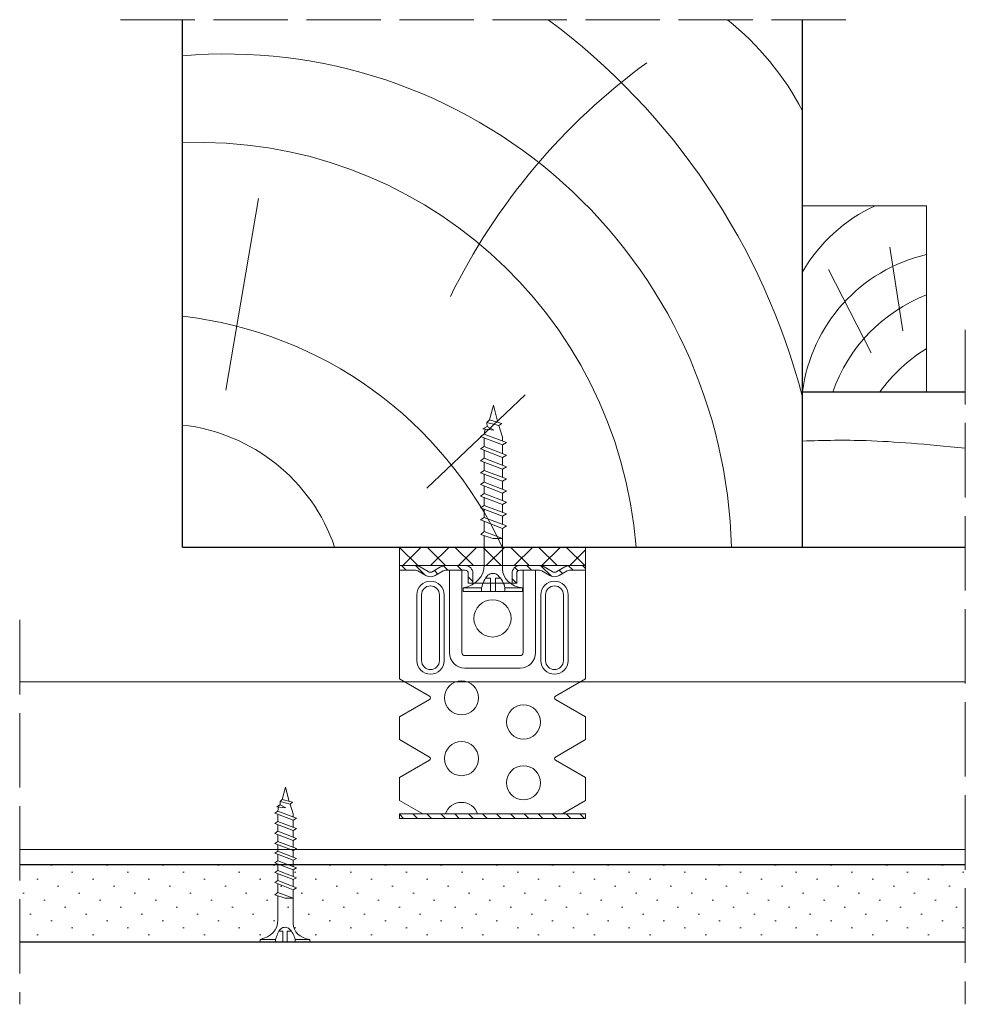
# Model space of a CAD drawing. Header units: millimetres. Extents: x 43 to 2655, y 898 to 1858.
# Tile 5 of 10: x 1045 to 1198, y 1683 to 1841. Entities that reach past the tile are written whole.
import ezdxf

# ---------------------------------------------------------------- set-up
doc = ezdxf.new("R2010")
doc.units = ezdxf.units.MM
doc.linetypes.add('ACAD_ISO02W100', pattern=[15, 12, -3])
for name, color, linetype, lineweight in [('_RIGIPS AKCESORIA', 7, 'Continuous', 18), ('_RIGIPS G-K', 7, 'Continuous', 25), ('_RIGIPS PROFIL', 7, 'Continuous', 18), ('KRESKOWANIE', 7, 'Continuous', 9), ('PRZERYWANA', 7, 'ACAD_ISO02W100', 9)]:
    doc.layers.add(name, color=color, linetype=linetype, lineweight=lineweight)

# ---------------------------------------------------------------- blocks, each defined once
blk = doc.blocks.new('drew kres')
at = {"layer": 'KRESKOWANIE'}
for p, q in [((2017.14, 418.87), (2001.31, 403.8)), ((2049.56, 403.04), (2044.28, 372.15))]:
    blk.add_line(p, q, dxfattribs=at)
for centre, radius, start, end in [((2049.6, 430.44), 81.58, 181.4719, 274.904), ((2053.93, 433.85), 70.73, 184.4672, 272.1435), ((2063.95, 455.7), 64.99, 204.8961, 263.4825), ((2059.82, 437.89), 29.39, 198.9536, 263.6559), ((2063.5, 432.03), 110.49, 194.5935, 233.3849), ((1921.56, 433.01), 102.26, 306.0245, 333.8719), ((1998.29, 380.05), 47.17, 207.8359, 231.0916)]:
    blk.add_arc(centre, radius, start, end, dxfattribs=at)
blk = doc.blocks.new('łata')
blk.add_lwpolyline([(214.66, 1814.9), (234.66, 1814.9), (234.66, 1844.9), (214.66, 1844.9), (214.66, 1814.9)])
at = {"layer": 'KRESKOWANIE'}
for p, q in [((230.83, 1824.77), (228.73, 1838.23)), ((225.74, 1821.18), (218.85, 1834.64))]:
    blk.add_line(p, q, dxfattribs=at)
for centre, start, end in [((237.21, 1821.23), 114.5926, 149.9704), ((240.5, 1811.66), 102.9512, 172.8371), ((244.09, 1806.27), 111.2258, 160.6453), ((248.28, 1799.69), 121.5305, 144.262)]:
    blk.add_arc(centre, 26.04, start, end, dxfattribs=at)
blk = doc.blocks.new('ES60 zagiety')
at = {"layer": '_RIGIPS AKCESORIA'}
h = blk.add_hatch(dxfattribs=at)
h.set_pattern_fill('ANSI31', color=256, scale=0.5, style=0)
h.paths.add_polyline_path([(484.4, 147.75, -0.133214), (484.77, 147.85), (487.37, 147.85), (487.37, 148.6), (484.77, 148.6, 0.133214), (484.02, 148.4), (482.75, 147.66, -0.271242), (481.99, 147.66), (480.73, 148.4, 0.133214), (479.97, 148.6), (477.02, 148.6), (476.77, 148.6, 0.414214), (475.52, 147.35), (475.52, 145.8), (476.27, 145.8), (476.27, 147.35, -0.414214), (476.77, 147.85), (479.97, 147.85, -0.133214), (480.35, 147.75), (481.61, 147.01, 0.271242), (483.13, 147.01)])
h.paths.add_polyline_path([(467.97, 148.6), (464.77, 148.6, 0.133214), (464.02, 148.4), (462.75, 147.66, -0.271242), (461.99, 147.66), (460.73, 148.4, 0.133214), (459.97, 148.6), (457.37, 148.6), (457.37, 147.85), (459.97, 147.85, -0.133214), (460.35, 147.75), (461.61, 147.01, 0.271242), (463.13, 147.01), (464.4, 147.75, -0.133214), (464.77, 147.85), (467.97, 147.85, -0.414214), (468.47, 147.35), (468.47, 145.8), (469.22, 145.8), (469.22, 147.35, 0.414214)])
h = blk.add_hatch(dxfattribs=at)
h.set_pattern_fill('ANSI31', color=256, scale=0.5, style=0)
h.paths.add_polyline_path([(487.37, 108.6), (457.37, 108.6), (457.37, 107.85), (487.37, 107.85)])
at = {"layer": '_RIGIPS AKCESORIA', "linetype": 'Continuous'}
for p, q in [((457.37, 148.6), (487.37, 148.6)), ((457.37, 147.85), (457.37, 148.6)), ((459.97, 147.85), (457.37, 147.85)), ((457.37, 130.36), (457.37, 147.85)), ((461.61, 147.01), (460.35, 147.75)), ((461.99, 147.66), (460.73, 148.4)), ((464.02, 148.4), (462.75, 147.66)), ((463.13, 147.01), (464.4, 147.75)), ((467.97, 147.85), (464.77, 147.85)), ((465.42, 134.6), (465.42, 147.85)), ((467.42, 147.85), (467.42, 134.6)), ((476.77, 147.85), (479.97, 147.85)), ((487.37, 148.6), (477.02, 148.6)), ((477.32, 147.85), (477.32, 134.6)), ((479.32, 134.6), (479.32, 147.85)), ((481.61, 147.01), (480.35, 147.75)), ((480.73, 148.4), (481.99, 147.66)), ((482.75, 147.66), (484.02, 148.4)), ((483.13, 147.01), (484.4, 147.75)), ((484.77, 147.85), (487.37, 147.85)), ((487.37, 147.85), (487.37, 148.6)), ((487.37, 130.36), (487.37, 147.85)), ((468.47, 145.8), (468.47, 147.35)), ((469.22, 147.35), (469.22, 145.8)), ((475.52, 147.35), (475.52, 145.8)), ((476.27, 145.8), (476.27, 147.35)), ((476.27, 145.8), (468.47, 145.8)), ((475.52, 145.8), (476.27, 145.8)), ((460.17, 143.9), (460.17, 133.3)), ((460.92, 133.3), (460.92, 143.9)), ((463.82, 143.9), (463.82, 133.3)), ((464.57, 143.9), (464.57, 133.3)), ((480.17, 143.9), (480.17, 133.3)), ((480.92, 143.9), (480.92, 133.3)), ((483.82, 133.3), (483.82, 143.9)), ((484.57, 143.9), (484.57, 133.3)), ((476.82, 134.1), (467.92, 134.1)), ((467.92, 132.1), (476.82, 132.1)), ((457.37, 130.36), (462.22, 127.56)), ((487.37, 130.36), (482.52, 127.56)), ((457.37, 124.24), (462.22, 127.04)), ((487.37, 124.24), (482.52, 127.04)), ((457.37, 120.56), (457.37, 124.24)), ((487.37, 120.56), (487.37, 124.24)), ((457.37, 120.56), (462.22, 117.76)), ((487.37, 120.56), (482.52, 117.76)), ((457.37, 114.44), (462.22, 117.24)), ((487.37, 114.44), (482.52, 117.24)), ((457.37, 110.76), (457.37, 114.44)), ((487.37, 110.76), (487.37, 114.44)), ((457.37, 110.76), (461.11, 108.6)), ((487.37, 110.76), (483.63, 108.6))]:
    blk.add_line(p, q, dxfattribs=at)
at = {"layer": '_RIGIPS AKCESORIA'}
for p, q in [((457.37, 108.6), (487.37, 108.6)), ((457.37, 108.6), (457.37, 107.85)), ((487.37, 108.6), (487.37, 107.85)), ((457.37, 107.85), (487.37, 107.85))]:
    blk.add_line(p, q, dxfattribs=at)
at = {"layer": '_RIGIPS AKCESORIA', "linetype": 'Continuous', "extrusion": (0, 0, -1)}
for centre, radius in [((-472.37, 140.1), 3), ((-477.37, 127.3), 2.75), ((-477.37, 117.5), 2.75)]:
    blk.add_circle(centre, radius, dxfattribs=at)
at = {"layer": '_RIGIPS AKCESORIA', "linetype": 'Continuous'}
for centre in [(467.37, 123.4), (467.37, 113.6)]:
    blk.add_circle(centre, 2.75, dxfattribs=at)
for centre, radius, start, end in [((459.97, 147.1), 1.5, 59.6482, 90), ((459.97, 147.1), 0.75, 59.6482, 90), ((464.77, 147.1), 1.5, 90, 120.3518), ((467.97, 147.35), 1.25, 0, 90), ((467.97, 147.35), 0.5, 0, 90), ((476.77, 147.35), 1.25, 90, 180), ((479.97, 147.1), 0.75, 59.6482, 90), ((482.37, 148.3), 0.75, 239.6482, 300.3518), ((462.37, 143.9), 2.2, 0, 180), ((482.37, 148.3), 1.5, 239.6482, 300.3518), ((482.37, 143.9), 1.45, 0, 180), ((467.92, 134.6), 0.5, 180, 270), ((476.82, 134.6), 2.5, 270, 360), ((462.37, 133.3), 2.2, 180, 360), ((482.37, 133.3), 1.45, 180, 0), ((462.07, 127.3), 0.3, 300, 60), ((462.07, 117.5), 0.3, 300, 60)]:
    blk.add_arc(centre, radius, start, end, dxfattribs=at)
at = {"layer": '_RIGIPS AKCESORIA', "linetype": 'Continuous', "extrusion": (0, 0, -1)}
for centre, radius, start, end in [((-462.37, 148.3), 0.75, 239.6482, 300.3518), ((-464.77, 147.1), 0.75, 59.6482, 90), ((-476.77, 147.35), 0.5, 0, 90), ((-479.97, 147.1), 1.5, 90, 120.3518), ((-484.77, 147.1), 1.5, 59.6482, 90), ((-484.77, 147.1), 0.75, 59.6482, 90), ((-462.37, 148.3), 1.5, 239.6482, 300.3518), ((-482.37, 143.9), 2.2, 0, 180), ((-462.37, 143.9), 1.45, 0, 180), ((-467.92, 134.6), 2.5, 270, 360), ((-467.92, 134.6), 0.5, 270, 360), ((-476.82, 134.6), 0.5, 180, 270), ((-462.37, 133.3), 1.45, 180, 0), ((-482.37, 133.3), 2.2, 180, 360), ((-482.67, 127.3), 0.3, 300, 60), ((-482.67, 117.5), 0.3, 300, 60), ((-477.37, 107.7), 2.75, 19.1033, 160.8967)]:
    blk.add_arc(centre, radius, start, end, dxfattribs=at)
blk = doc.blocks.new('TN 25')
at = {"layer": '_RIGIPS AKCESORIA'}
for p, q in [((0, -0.84), (0, 7.16)), ((0, 7.16), (0.46, 7.16)), ((0.46, 7.16), (0.46, 4.78)), ((0.46, 4.78), (0, 4.78)), ((1.77, 3.5), (1.77, 4.2)), ((3.02, 4.46), (8.47, 4.46)), ((7.12, 4.46), (7.12, 3.18)), ((8.03, 2.01), (7.12, 4.46)), ((8.47, 4.46), (8.79, 5)), ((9.61, 1.51), (8.47, 4.46)), ((8.79, 5), (9.93, 2.01)), ((9, 4.46), (10.1, 4.46)), ((10.1, 4.46), (10.41, 5)), ((11.23, 1.51), (10.1, 4.46)), ((10.41, 5), (11.56, 2.01)), ((10.62, 4.46), (11.67, 4.46)), ((11.67, 4.46), (11.99, 5)), ((12.81, 1.51), (11.67, 4.46)), ((11.99, 5), (13.14, 2.01)), ((12.2, 4.46), (13.21, 4.46)), ((13.21, 4.46), (13.52, 5)), ((14.34, 1.51), (13.21, 4.46)), ((13.52, 5), (14.67, 2.01)), ((13.73, 4.46), (14.8, 4.46)), ((14.8, 4.46), (15.12, 5)), ((15.94, 1.51), (14.8, 4.46)), ((15.12, 5), (16.26, 2.01)), ((15.33, 4.46), (16.42, 4.46)), ((16.42, 4.46), (16.73, 5)), ((17.55, 1.51), (16.42, 4.46)), ((16.73, 5), (17.88, 2.01)), ((16.94, 4.46), (17.99, 4.46)), ((17.99, 4.46), (18.31, 5)), ((19.13, 1.51), (17.99, 4.46)), ((18.31, 5), (19.45, 2.01)), ((18.52, 4.46), (19.68, 4.46)), ((19.68, 4.46), (20, 5)), ((20.82, 1.51), (19.68, 4.46)), ((20, 5), (21.14, 2.01)), ((20.21, 4.46), (20.7, 4.46)), ((20.7, 4.46), (22.28, 3.98)), ((22.28, 3.98), (22.56, 4.37)), ((22.7, 2.36), (22.28, 3.98)), ((22.56, 4.37), (23.03, 2.71)), ((0, 3.5), (1.77, 3.5)), ((0, 2.83), (1.77, 2.83)), ((1.77, 2.83), (1.77, 2.18)), ((7.12, 3.18), (7.65, 1.53)), ((21.85, 1.83), (21.67, 3.28)), ((21.67, 3.28), (22.14, 2.4)), ((23.03, 2.71), (22.7, 2.36)), ((22.71, 3.85), (25, 3.24)), ((25, 3.24), (23.03, 2.71)), ((0.46, 1.64), (0, 1.64)), ((0.46, -0.84), (0.46, 1.64)), ((7.49, 2.01), (3.55, 2.01)), ((7.65, 1.53), (8.03, 2.01)), ((9.41, 2.01), (8.03, 2.01)), ((9.93, 2.01), (9.61, 1.51)), ((11.04, 2.01), (9.93, 2.01)), ((11.56, 2.01), (11.23, 1.51)), ((12.61, 2.01), (11.56, 2.01)), ((13.14, 2.01), (12.81, 1.51)), ((14.15, 2.01), (13.14, 2.01)), ((14.67, 2.01), (14.34, 1.51)), ((15.74, 2.01), (14.67, 2.01)), ((16.26, 2.01), (15.94, 1.51)), ((17.36, 2.01), (16.26, 2.01)), ((17.88, 2.01), (17.55, 1.51)), ((18.93, 2.01), (17.88, 2.01)), ((19.45, 2.01), (19.13, 1.51)), ((19.45, 2.01), (20.62, 2.01)), ((21.14, 2.01), (20.82, 1.51)), ((21.14, 2.01), (21.81, 2.12)), ((22.14, 2.4), (21.85, 1.83)), ((22.7, 2.36), (22.14, 2.4)), ((0, -0.84), (0.46, -0.84))]:
    blk.add_line(p, q, dxfattribs=at)
for centre, major_axis, ratio, start_param, end_param in [((3.09, 7.67), (0.17, 3.2), 0.826134, 1.773653, 3.180586), ((-0.04, 0.9), (0, 3.93), 0.848176, -0.720942, -0.151112), ((1.66, 3.18), (0, 0.895), 0.848176, -1.552777, -0.720942), ((1.66, 3.18), (0, 0.895), 0.848176, 3.862535, 4.730408), ((3.37, -1.57), (0.28, 3.57), 0.832181, 0.035984, 1.430787), ((-2.73, 15.91), (0, 14.76), 0.848176, 3.399396, 3.475072), ((0.59, 4.62), (0, 2.81), 0.848176, 3.475072, 3.862535)]:
    blk.add_ellipse(centre, major_axis=major_axis, ratio=ratio, start_param=start_param, end_param=end_param, dxfattribs=at)

msp = doc.modelspace()

# ---------------------------------------------------------------- hatches: boundary and pattern name
at = {"layer": 'KRESKOWANIE'}
h = msp.add_hatch(dxfattribs=at)
h.set_pattern_fill('ANSI37', color=256, angle=270, style=0)
h.set_pattern_definition([(225, (3490.205, 432.291), (-2.245064, 2.245064), []), (135, (3490.205, 432.291), (2.245064, 2.245064), [])])
h.paths.add_polyline_path([(1106.46, 1756.42), (1136.46, 1756.42), (1136.46, 1753.42), (1106.46, 1753.42)])
h = msp.add_hatch(dxfattribs=at)
h.set_pattern_fill('DOTS', color=256, scale=2, angle=225, style=0)
h.set_pattern_definition([(225, (1002.0544, -2e-13), (1.122532, -3.367596), [0, -3.175])])
h.paths.add_polyline_path([(1197.7, 1705.22), (1045.22, 1705.22), (1045.22, 1692.72), (1197.7, 1692.72)])

# ---------------------------------------------------------------- linework, layer by layer
for p, q in [((1071.46, 1756.42), (1071.46, 1841.42)), ((1171.46, 1756.42), (1171.46, 1841.42)), ((1171.46, 1781.42), (1197.7, 1781.42)), ((1071.46, 1756.42), (1197.7, 1756.42)), ((1171.46, 1756.42), (1197.7, 1756.42))]:
    msp.add_line(p, q)
at = {"layer": '_RIGIPS G-K'}
for p, q in [((1197.7, 1705.22), (1045.22, 1705.22)), ((1197.7, 1692.72), (1045.22, 1692.72))]:
    msp.add_line(p, q, dxfattribs=at)
at = {"layer": '_RIGIPS PROFIL'}
for p, q in [((1045.22, 1734.67), (1197.7, 1734.67)), ((1045.22, 1707.67), (1197.7, 1707.67))]:
    msp.add_line(p, q, dxfattribs=at)
at = {"layer": 'KRESKOWANIE'}
for p, q in [((1106.46, 1753.42), (1106.46, 1756.42)), ((1136.46, 1753.42), (1136.46, 1756.42))]:
    msp.add_line(p, q, dxfattribs=at)
msp.add_open_spline([(1197.7, 1772.35), (1191.17, 1772.99), (1183.04, 1773.73), (1174.88, 1773.64), (1171.46, 1773.49)], degree=3, knots=[44.764065, 44.764065, 44.764065, 44.764065, 59.146745, 69.482608, 69.482608, 69.482608, 69.482608], dxfattribs=at)
at = {"layer": 'PRZERYWANA'}
for p, q in [((1061.46, 1841.42), (1181.46, 1841.42)), ((1197.7, 1791.42), (1197.7, 1682.72)), ((1045.22, 1744.67), (1045.22, 1682.72))]:
    msp.add_line(p, q, dxfattribs=at)

# ---------------------------------------------------------------- block references
at = {"layer": '_RIGIPS AKCESORIA', "xscale": -1.199999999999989, "yscale": 1.199999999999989, "zscale": 1.2, "rotation": 270}
msp.add_blockref('TN 25', (1117.72, 1749.27), dxfattribs=at)
at = {"layer": '_RIGIPS AKCESORIA', "xscale": -1}
msp.add_blockref('ES60 zagiety', (1593.83, 1604.82), dxfattribs=at)
at = {"layer": '_RIGIPS AKCESORIA', "xscale": -1, "rotation": 270}
msp.add_blockref('TN 25', (1084.84, 1692.72), dxfattribs=at)
at = {"layer": 'KRESKOWANIE', "rotation": 180}
msp.add_blockref('drew kres', (3128.03, 2184.76), dxfattribs=at)
at = {"layer": 'KRESKOWANIE'}
msp.add_blockref('łata', (956.79, -33.48), dxfattribs=at)

doc.saveas('drawing.dxf')
